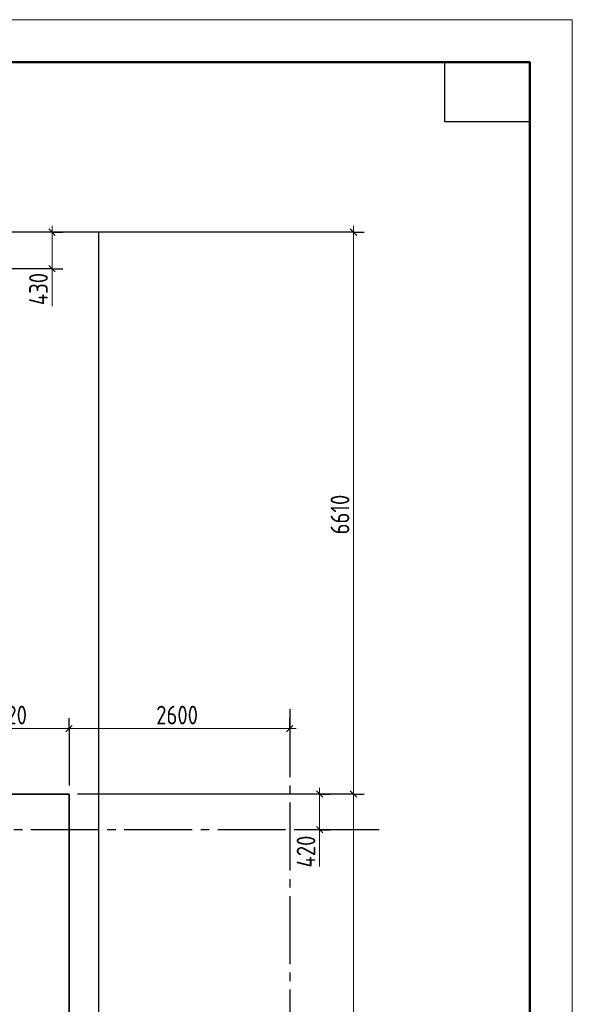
# Model space of a CAD drawing. Header units: millimetres. Extents: x 0 to 31317, y 0 to 42000.
# Tile 12 of 12: x 23193 to 29700, y 30417 to 42000. Entities that reach past the tile are written whole.
import ezdxf

# ---------------------------------------------------------------- set-up
doc = ezdxf.new("R2010")
doc.units = ezdxf.units.MM
doc.linetypes.add('______5', pattern=[1100, 800, -100, 100, -100])
for name, color, linetype, lineweight in [('Standard', 7, 'Continuous', 25), ('Оси', 40, '______5', 18), ('Размерная выноска', 7, 'Continuous', 13)]:
    doc.layers.add(name, color=color, linetype=linetype, lineweight=lineweight)
doc.layers.add('ЖБ Перекрытие верхний уровень', color=7, linetype='Continuous', lineweight=25, true_color=0xe0e0ff)
doc.styles.add('GOST 2.304-81', font='txt')

msp = doc.modelspace()

# ---------------------------------------------------------------- linework, layer by layer
at = {"layer": 'Standard', "color": 251, "linetype": 'Continuous', "lineweight": -3, "true_color": 0x656565, "transparency": 33554687}
for p, q in [((23574, 39500), (22454, 39500)), ((27124, 39500), (22454, 39500)), ((23574, 39500), (23449, 39500)), ((23574, 39500), (23699, 39500)), ((27124, 39500), (26999, 39500)), ((27124, 39500), (27249, 39500)), ((23574, 39070), (23449, 39070)), ((23574, 39070), (23699, 39070)), ((23574, 39070), (23574, 39070)), ((23774, 33660), (23774, 33785)), ((26374, 33660), (26374, 33785)), ((23774, 33660), (23774, 33535)), ((23774, 33660), (23774, 32990)), ((26374, 33660), (26374, 33535)), ((26374, 33660), (26374, 33660)), ((26724, 32890), (23874, 32890)), ((26724, 32890), (26599, 32890)), ((26724, 32890), (26849, 32890)), ((27124, 32890), (26999, 32890)), ((27124, 32890), (27249, 32890)), ((26724, 32470), (26474, 32470)), ((26724, 32470), (26599, 32470)), ((26724, 32470), (26849, 32470))]:
    msp.add_line(p, q, dxfattribs=at)
at = {"layer": 'Standard', "color": 7, "linetype": 'Continuous', "lineweight": 25, "transparency": 33554687}
for p, q in [((23536, 39538), (23612, 39462)), ((27086, 39538), (27161, 39462)), ((23536, 39108), (23612, 39033)), ((23736, 33622), (23812, 33697)), ((26336, 33622), (26411, 33697)), ((26686, 32928), (26761, 32853)), ((27086, 32928), (27161, 32853)), ((26686, 32508), (26761, 32433))]:
    msp.add_line(p, q, dxfattribs=at)
at = {"layer": 'Standard', "color": 7, "linetype": 'Continuous', "lineweight": 13, "transparency": 33554687}
for p, q in [((23574, 39500), (23574, 39575)), ((23574, 39500), (23574, 39070)), ((27124, 39500), (27124, 39575)), ((23574, 39070), (23574, 38995)), ((22354, 33660), (23774, 33660)), ((23774, 33660), (26374, 33660)), ((26374, 33660), (26449, 33660)), ((26724, 32890), (26724, 32965)), ((26724, 32890), (26724, 32470)), ((27124, 32890), (27124, 24210)), ((26724, 32470), (26724, 32395))]:
    msp.add_line(p, q, dxfattribs=at)
msp.add_lwpolyline([(0, 0), (29700, 0), (29700, 42000), (0, 42000), (0, 0)], close=True, dxfattribs=at)
for points in [[(29700, 42000), (0, 42000), (0, 0), (29700, 0), (29700, 42000)], [(27124, 39500), (27124, 35927), (27124, 35927), (27124, 32890)]]:
    msp.add_lwpolyline(points, dxfattribs=at)
at = {"layer": 'Standard', "color": 7, "linetype": 'Continuous', "lineweight": 50, "transparency": 33554687}
msp.add_lwpolyline([(2000, 41500), (29200, 41500), (29200, 500), (2000, 500), (2000, 41500)], close=True, dxfattribs=at)
at = {"layer": 'Standard', "color": 7, "linetype": 'Continuous', "lineweight": 25, "transparency": 33554687}
msp.add_lwpolyline([(29200, 41500), (29200, 40800), (28200, 40800), (28200, 41500), (29200, 41500)], close=True, dxfattribs=at)
msp.add_lwpolyline([(7394, 17930), (24124, 17930), (24124, 39500), (7394, 39500), (7394, 17930)], dxfattribs=at)
at = {"layer": 'Standard', "color": 251, "linetype": 'Continuous', "lineweight": -3, "true_color": 0x656565, "transparency": 33554687}
msp.add_lwpolyline([(27124, 32890), (27107, 32890), (27107, 32890), (27107, 32890), (27107, 32890), (23874, 32890)], dxfattribs=at)
at = {"layer": 'ЖБ Перекрытие верхний уровень', "color": 7, "linetype": 'Continuous', "lineweight": 35, "transparency": 33554687}
for p, q in [((23774, 32890), (22354, 32890)), ((23774, 24210), (23774, 32890))]:
    msp.add_line(p, q, dxfattribs=at)
at = {"layer": 'Оси', "color": 8, "linetype": '______5', "lineweight": -3, "transparency": 33554687}
for p, q in [((23574, 39070), (4600, 39070)), ((26374, 33890), (26374, 15930)), ((27424, 32470), (4600, 32470))]:
    msp.add_line(p, q, dxfattribs=at)
at = {"layer": 'Размерная выноска', "color": 7, "linetype": 'Continuous', "lineweight": 13, "transparency": 33554687}
for p, q in [((23574, 39070), (23574, 38630)), ((26724, 32470), (26724, 32040))]:
    msp.add_line(p, q, dxfattribs=at)

# ---------------------------------------------------------------- texts
at = {"layer": 'Standard', "color": 7, "linetype": 'Continuous', "lineweight": 25, "transparency": 33554687, "char_height": 220, "attachment_point": 7, "rotation": 90, "style": 'GOST 2.304-81'}
for s, insert, width in [('430', (23524, 38642), 516.39), ('6610', (27074, 35945), 625.73), ('420', (26674, 32026), 531.97)]:
    msp.add_mtext(s, dxfattribs=dict(at, insert=insert, width=width))
at = {"layer": 'Standard', "color": 7, "linetype": 'Continuous', "lineweight": 25, "transparency": 33554687, "char_height": 220, "attachment_point": 7, "style": 'GOST 2.304-81'}
for s, insert, width in [('1420', (22814, 33710), 625.73), ('2600', (24800, 33710), 672.62)]:
    msp.add_mtext(s, dxfattribs=dict(at, insert=insert, width=width))

doc.saveas('drawing.dxf')
